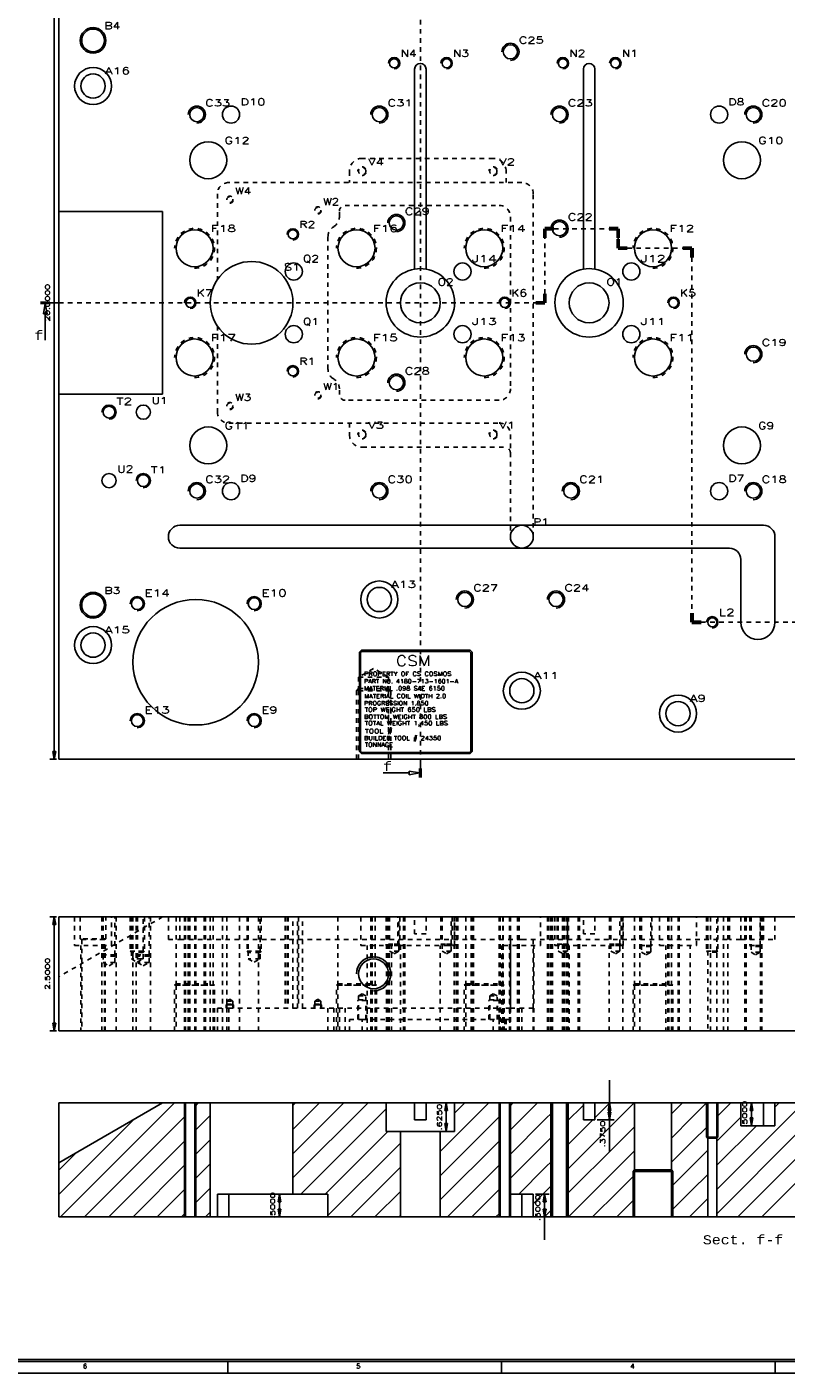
# Model space of a CAD drawing. Header units: inches. Extents: x 3 to 351, y 4 to 271.
# Tile 19 of 256: x 138 to 155, y 5 to 34. Entities that reach past the tile are written whole.
import ezdxf
from ezdxf.enums import TextEntityAlignment as Align

# ---------------------------------------------------------------- set-up
doc = ezdxf.new("R2010")
doc.units = ezdxf.units.IN
doc.header["$LTSCALE"] = 0.5
doc.header["$MEASUREMENT"] = 0
doc.linetypes.add('DIVIDE', pattern=[0.393701, 0.19685, -0.098425, 0, -0.098425])
doc.linetypes.add('HIDDEN', pattern=[0.225, 0.15, -0.075])
for name, color, linetype in [('DSS', 7, 'Continuous'), ('MFB', 7, 'Continuous'), ('PLOTVIEW1', 7, 'Continuous'), ('STR_1', 7, 'Continuous')]:
    doc.layers.add(name, color=color, linetype=linetype)
doc.styles.add('VERO0-Simplex', font='simplex_.ttf')
doc.styles.add('VERO1-RomanS', font='romans__.ttf')
doc.styles.add('VERO2-Courier New', font='cour.ttf')
doc.styles.add('VERO5-RomanD', font='romand__.ttf')

# ---------------------------------------------------------------- blocks, each defined once
blk = doc.blocks.new('ArrowheadClosed')
at = {"color": 0}
for p, q in [((0, 0), (-1, 0.18)), ((-1, 0.18), (-1, -0.18)), ((-1, -0.18), (0, 0))]:
    blk.add_line(p, q, dxfattribs=at)
blk = doc.blocks.new('ArrowheadSection')
at = {"color": 0}
for p, q in [((0, 1), (-1, 1)), ((0, 0.5), (-1, 0.5)), ((0, 0), (-1, 0)), ((0, -0.5), (-1, -0.5)), ((0, -1), (-1, -1))]:
    blk.add_line(p, q, dxfattribs=at)
blk = doc.blocks.new('ArrowheadSectionClosed')
at = {"color": 0}
for p, q in [((0, 0.02), (-1, 0.02)), ((0, 0.01), (-1, 0.01)), ((0, 0), (-1, 0)), ((0, -0.01), (-1, -0.01)), ((0, -0.02), (-1, -0.02)), ((-0.5, -0.02), (-0.7, -0.298)), ((-0.7, -0.298), (-0.3, -0.298)), ((-0.5, -0.02), (-0.3, -0.298)), ((-0.5, -0.298), (-0.5, -1))]:
    blk.add_line(p, q, dxfattribs=at)

msp = doc.modelspace()

# ---------------------------------------------------------------- linework, layer by layer
at = {"layer": 'DSS', "color": 56, "linetype": 'Continuous'}
for p, q in [((145.685, 20.486), (145.64, 20.441)), ((145.64, 20.441), (145.64, 18.268)), ((145.695, 20.461), (145.665, 20.431)), ((145.665, 20.431), (145.665, 18.278)), ((148.066, 20.486), (145.685, 20.486)), ((148.055, 20.461), (145.695, 20.461)), ((148.085, 20.431), (148.055, 20.461)), ((148.11, 20.441), (148.066, 20.486)), ((148.085, 18.278), (148.085, 20.431)), ((148.11, 18.268), (148.11, 20.441)), ((145.64, 18.268), (145.685, 18.223)), ((145.665, 18.278), (145.695, 18.248)), ((145.685, 18.223), (148.066, 18.223)), ((145.695, 18.248), (148.055, 18.248)), ((148.055, 18.248), (148.085, 18.278)), ((148.066, 18.223), (148.11, 18.268))]:
    msp.add_line(p, q, dxfattribs=at)
at = {"layer": 'MFB', "color": 56, "linetype": 'Continuous'}
for p, q in [((138.95, 18.098), (138.95, 38.098)), ((139, 18.098), (138.85, 18.098)), ((139, 14.645), (138.85, 14.645)), ((138.95, 12.145), (138.95, 14.645)), ((139, 12.145), (138.85, 12.145)), ((151.123, 10.568), (151.123, 11.068)), ((147.675, 10.568), (147.443, 10.568)), ((147.543, 9.943), (147.543, 10.568)), ((150.85, 10.568), (151.223, 10.568)), ((151.123, 10.193), (151.123, 10.568)), ((154.05, 10.568), (154.336, 10.568)), ((154.236, 10.068), (154.236, 10.568)), ((150.85, 10.193), (151.223, 10.193)), ((151.123, 9.497), (151.123, 10.193)), ((154.05, 10.068), (154.336, 10.068)), ((147.675, 9.943), (147.443, 9.943)), ((144.9, 8.568), (143.788, 8.568)), ((143.888, 8.068), (143.888, 8.568)), ((149.5, 8.568), (149.8, 8.568)), ((149.7, 8.568), (149.7, 8.584)), ((149.7, 8.068), (149.7, 8.568)), ((144.9, 8.068), (143.788, 8.068)), ((149.5, 8.068), (149.8, 8.068)), ((149.7, 8.068), (149.7, 7.568))]:
    msp.add_line(p, q, dxfattribs=at)
at = {"layer": 'MFB', "color": 254, "linetype": 'Continuous'}
for p, q in [((139.05, 38.098), (139.05, 30.098)), ((146.85, 33.218), (146.85, 28.838)), ((147.1, 28.838), (147.1, 33.218)), ((150.55, 33.218), (150.55, 28.838)), ((150.8, 28.838), (150.8, 33.218)), ((139.05, 30.098), (141.325, 30.098)), ((139.05, 26.098), (139.05, 30.098)), ((141.325, 26.098), (141.325, 30.098)), ((139.05, 26.098), (139.05, 18.098)), ((139.05, 26.098), (141.325, 26.098)), ((154.5, 23.223), (141.7, 23.223)), ((141.7, 22.723), (153.75, 22.723)), ((154.75, 21.098), (154.75, 22.973)), ((154, 22.473), (154, 21.098)), ((169.05, 18.098), (139.05, 18.098)), ((139.05, 14.645), (139.05, 12.145)), ((169.05, 14.645), (139.05, 14.645)), ((169.05, 12.145), (139.05, 12.145)), ((141.325, 10.568), (139.05, 9.255)), ((139.05, 9.255), (139.05, 10.568)), ((139.05, 10.568), (141.325, 10.568)), ((141.585, 10.568), (139.085, 8.068)), ((141.325, 10.568), (141.83, 10.568)), ((141.83, 8.068), (141.83, 10.568)), ((142.031, 10.568), (141.83, 10.568)), ((142.115, 10.568), (142.031, 10.484)), ((142.031, 10.568), (142.031, 8.068)), ((142.031, 10.568), (142.369, 10.568)), ((142.369, 8.068), (142.369, 10.568)), ((142.369, 10.568), (144.182, 10.568)), ((145.828, 10.568), (144.182, 8.922)), ((145.297, 10.568), (144.182, 9.453)), ((144.767, 10.568), (144.182, 9.983)), ((144.237, 10.568), (144.182, 10.513)), ((144.182, 10.568), (144.182, 8.568)), ((144.182, 10.568), (146.225, 10.568)), ((146.225, 10.436), (144.358, 8.568)), ((146.225, 10.568), (146.225, 9.943)), ((146.225, 10.568), (146.85, 10.568)), ((146.85, 10.193), (146.85, 10.568)), ((146.85, 10.568), (147.1, 10.568)), ((147.1, 10.568), (147.1, 10.193)), ((147.1, 10.568), (147.725, 10.568)), ((148.479, 10.568), (147.413, 9.502)), ((147.949, 10.568), (147.725, 10.345)), ((147.725, 9.943), (147.725, 10.568)), ((147.725, 10.568), (148.725, 10.568)), ((148.725, 8.068), (148.725, 10.568)), ((148.926, 10.568), (148.725, 10.568)), ((149.54, 10.568), (148.926, 9.954)), ((149.01, 10.568), (148.926, 10.484)), ((148.926, 10.568), (148.926, 8.068)), ((148.926, 10.568), (149.704, 10.568)), ((149.704, 10.568), (149.869, 10.568)), ((149.869, 10.367), (149.704, 10.202)), ((149.869, 8.068), (149.869, 10.568)), ((150.182, 10.568), (149.869, 10.568)), ((150.182, 10.568), (150.182, 8.068)), ((150.182, 10.568), (150.55, 10.568)), ((150.55, 10.518), (150.182, 10.149)), ((150.55, 10.568), (150.55, 10.193)), ((150.55, 10.568), (150.8, 10.568)), ((151.131, 10.568), (150.8, 10.238)), ((150.8, 10.193), (150.8, 10.568)), ((150.8, 10.568), (151.312, 10.568)), ((151.661, 10.568), (151.312, 10.219)), ((151.312, 10.568), (151.669, 10.568)), ((151.669, 9.068), (151.669, 10.568)), ((152.482, 10.568), (151.669, 10.568)), ((152.722, 10.568), (152.482, 10.328)), ((152.482, 10.568), (152.482, 9.068)), ((152.482, 10.568), (152.929, 10.568)), ((153.252, 10.568), (152.929, 10.245)), ((152.929, 10.568), (153.275, 10.568)), ((153.275, 9.818), (153.275, 10.568)), ((153.476, 10.568), (153.275, 10.568)), ((153.783, 10.568), (153.476, 10.262)), ((153.476, 10.568), (153.476, 9.818)), ((153.476, 10.568), (154, 10.568)), ((155.275, 10.47), (153.476, 8.671)), ((154, 10.568), (154, 10.068)), ((154.5, 10.568), (154, 10.568)), ((154.5, 10.568), (154.75, 10.568)), ((154.843, 10.568), (154.75, 10.475)), ((154.75, 10.568), (154.75, 10.068)), ((154.75, 10.568), (155.275, 10.568)), ((140.685, 10.199), (139.05, 8.564)), ((141.83, 10.283), (139.615, 8.068)), ((142.369, 10.292), (142.031, 9.953)), ((147.1, 10.193), (146.85, 10.193)), ((148.725, 10.283), (147.413, 8.971)), ((149.704, 10.202), (148.926, 9.424)), ((151.312, 10.219), (150.182, 9.089)), ((150.756, 10.193), (150.182, 9.619)), ((150.55, 10.193), (150.8, 10.193)), ((151.669, 10.046), (151.312, 9.688)), ((152.929, 10.245), (152.482, 9.798)), ((153.275, 10.061), (152.929, 9.714)), ((154, 10.256), (153.476, 9.731)), ((154.343, 10.068), (153.476, 9.201)), ((154, 10.068), (154.75, 10.068)), ((141.83, 9.752), (140.146, 8.068)), ((142.369, 9.761), (142.031, 9.423)), ((146.263, 9.943), (144.888, 8.568)), ((146.225, 9.943), (146.538, 9.943)), ((147.413, 9.943), (146.538, 9.943)), ((146.538, 8.068), (146.538, 9.943)), ((147.413, 9.943), (147.413, 8.068)), ((147.413, 9.943), (147.725, 9.943)), ((148.725, 9.753), (147.413, 8.441)), ((149.869, 9.837), (149.704, 9.672)), ((153.275, 8.068), (153.275, 9.818)), ((155.275, 9.939), (153.476, 8.14)), ((153.476, 9.818), (153.476, 8.068)), ((139.43, 9.474), (139.05, 9.094)), ((146.538, 9.687), (144.95, 8.1)), ((149.704, 9.672), (148.926, 8.893)), ((151.312, 9.688), (150.182, 8.558)), ((151.669, 9.515), (151.312, 9.158)), ((152.929, 9.714), (152.482, 9.267)), ((153.275, 9.53), (152.929, 9.184)), ((139.05, 8.068), (139.05, 9.255)), ((141.83, 9.222), (140.676, 8.068)), ((142.369, 9.231), (142.031, 8.893)), ((146.538, 9.157), (145.449, 8.068)), ((148.725, 9.223), (147.57, 8.068)), ((149.869, 9.306), (149.704, 9.142)), ((151.312, 9.158), (150.222, 8.068)), ((152.929, 9.184), (152.482, 8.737)), ((155.275, 9.409), (153.934, 8.068)), ((149.704, 9.142), (149.131, 8.568)), ((151.669, 8.985), (151.312, 8.628)), ((151.669, 8.068), (151.669, 9.068)), ((152.482, 9.068), (152.482, 8.068)), ((153.275, 9), (152.929, 8.654)), ((155.275, 8.879), (154.465, 8.068)), ((141.83, 8.692), (141.206, 8.068)), ((142.369, 8.701), (142.031, 8.362)), ((142.525, 8.068), (142.525, 8.568)), ((144.182, 8.568), (142.525, 8.568)), ((144.182, 8.568), (144.95, 8.568)), ((144.95, 8.568), (144.95, 8.068)), ((146.538, 8.627), (145.979, 8.068)), ((148.725, 8.692), (148.101, 8.068)), ((148.95, 8.568), (149.45, 8.568)), ((148.95, 8.068), (148.95, 8.568)), ((149.704, 8.611), (149.45, 8.357)), ((149.45, 8.568), (149.45, 8.068)), ((149.869, 8.776), (149.704, 8.611)), ((151.312, 8.628), (150.752, 8.068)), ((152.929, 8.654), (152.482, 8.207)), ((148.95, 8.388), (148.926, 8.363)), ((151.669, 8.455), (151.312, 8.097)), ((153.275, 8.47), (152.929, 8.123)), ((141.83, 8.068), (139.05, 8.068)), ((141.83, 8.161), (141.737, 8.068)), ((141.83, 8.068), (142.031, 8.068)), ((142.369, 8.068), (142.031, 8.068)), ((142.369, 8.17), (142.267, 8.068)), ((142.525, 8.068), (142.369, 8.068)), ((142.525, 8.068), (142.775, 8.068)), ((144.95, 8.068), (142.775, 8.068)), ((146.538, 8.068), (144.95, 8.068)), ((146.538, 8.096), (146.51, 8.068)), ((146.538, 8.068), (147.413, 8.068)), ((148.725, 8.068), (147.413, 8.068)), ((148.725, 8.162), (148.631, 8.068)), ((148.725, 8.068), (148.926, 8.068)), ((148.95, 8.068), (148.926, 8.068)), ((149.2, 8.068), (148.95, 8.068)), ((149.2, 8.068), (149.45, 8.068)), ((149.704, 8.068), (149.45, 8.068)), ((149.704, 8.081), (149.692, 8.068)), ((149.869, 8.246), (149.704, 8.081)), ((149.869, 8.068), (149.704, 8.068)), ((149.869, 8.068), (150.182, 8.068)), ((151.312, 8.068), (150.182, 8.068)), ((151.312, 8.097), (151.283, 8.068)), ((151.669, 8.068), (151.312, 8.068)), ((151.669, 8.068), (152.482, 8.068)), ((152.929, 8.068), (152.482, 8.068)), ((152.929, 8.123), (152.874, 8.068)), ((153.275, 8.068), (152.929, 8.068)), ((153.275, 8.068), (153.476, 8.068)), ((155.275, 8.068), (153.476, 8.068))]:
    msp.add_line(p, q, dxfattribs=at)
at = {"layer": 'MFB', "color": 100, "linetype": 'DIVIDE'}
for p, q in [((146.975, 38.098), (146.975, 18.098)), ((149.704, 28.098), (149.704, 29.723)), ((149.704, 29.723), (151.312, 29.723)), ((151.312, 29.723), (151.312, 29.295)), ((151.312, 29.295), (152.929, 29.295)), ((152.929, 29.295), (152.929, 21.098)), ((139.05, 28.098), (149.704, 28.098)), ((152.929, 21.098), (158.633, 21.098))]:
    msp.add_line(p, q, dxfattribs=at)
at = {"layer": 'MFB', "color": 254, "linetype": 'HIDDEN'}
for p, q in [((145.42, 30.983), (145.42, 30.733)), ((148.575, 31.263), (145.7, 31.263)), ((148.855, 30.733), (148.855, 30.983)), ((149.2, 30.733), (142.775, 30.733)), ((142.525, 30.483), (142.525, 28.607)), ((149.45, 22.973), (149.45, 30.483)), ((145.2, 29.983), (145.2, 30.108)), ((145.325, 30.233), (148.7, 30.233)), ((148.95, 29.983), (148.95, 26.213)), ((144.95, 26.646), (144.95, 29.55)), ((142.525, 27.589), (142.525, 25.713)), ((145.2, 26.088), (145.2, 26.213)), ((148.7, 25.963), (145.325, 25.963)), ((142.775, 25.463), (148.7, 25.463)), ((145.42, 25.463), (145.42, 25.213)), ((148.95, 25.213), (148.95, 22.973)), ((145.7, 24.933), (148.825, 24.933)), ((145.95, 20.087), (145.622, 19.898)), ((146.278, 19.898), (145.95, 20.087)), ((145.622, 19.898), (145.622, 19.598)), ((145.622, 19.898), (146.278, 19.898)), ((146.278, 19.598), (146.278, 19.898)), ((145.622, 19.645), (145.575, 19.598)), ((145.575, 18.098), (145.575, 19.598)), ((146.325, 19.598), (145.575, 19.598)), ((145.622, 19.645), (146.278, 19.645)), ((145.622, 19.598), (146.278, 19.598)), ((145.622, 19.598), (145.622, 18.098)), ((146.278, 19.645), (146.325, 19.598)), ((146.278, 18.098), (146.278, 19.598)), ((146.325, 18.098), (146.325, 19.598)), ((141.325, 14.645), (139.05, 13.331)), ((139.394, 14.645), (139.394, 14.02)), ((139.519, 14.645), (139.519, 14.163)), ((139.994, 14.645), (139.994, 12.145)), ((139.994, 14.645), (139.994, 13.81)), ((140.022, 14.645), (140.022, 13.81)), ((140.082, 14.163), (140.082, 14.645)), ((140.207, 14.02), (140.207, 14.645)), ((140.279, 13.81), (140.279, 14.645)), ((140.307, 12.145), (140.307, 14.645)), ((140.307, 14.645), (140.307, 13.81)), ((140.612, 14.645), (140.612, 13.891)), ((140.64, 14.645), (140.64, 13.891)), ((140.675, 14.645), (140.675, 12.145)), ((140.744, 14.645), (140.744, 12.145)), ((140.744, 14.645), (140.744, 13.81)), ((140.772, 14.645), (140.772, 13.81)), ((140.897, 13.891), (140.897, 14.645)), ((140.925, 14.645), (140.925, 13.891)), ((141.029, 13.81), (141.029, 14.645)), ((141.057, 12.145), (141.057, 14.645)), ((141.057, 14.645), (141.057, 13.81)), ((141.45, 14.645), (141.45, 14.145)), ((141.619, 14.645), (141.619, 13.145)), ((141.7, 14.645), (141.7, 14.145)), ((141.805, 14.645), (141.805, 12.145)), ((141.83, 14.645), (141.83, 12.145)), ((141.888, 14.645), (141.888, 12.145)), ((141.919, 14.645), (141.919, 12.145)), ((142.031, 12.145), (142.031, 14.645)), ((142.055, 14.645), (142.055, 12.145)), ((142.232, 12.145), (142.232, 14.645)), ((142.263, 14.645), (142.263, 12.145)), ((142.369, 14.645), (142.369, 12.145)), ((142.432, 13.145), (142.432, 14.645)), ((142.638, 14.645), (142.638, 12.145)), ((142.732, 12.145), (142.732, 14.645)), ((143.013, 12.145), (143.013, 14.645)), ((143.176, 14.645), (143.176, 13.891)), ((143.203, 14.645), (143.203, 13.891)), ((143.425, 12.145), (143.425, 14.645)), ((143.46, 13.891), (143.46, 14.645)), ((143.488, 14.645), (143.488, 13.891)), ((144.013, 14.645), (144.013, 12.645)), ((144.055, 14.645), (144.055, 12.645)), ((144.08, 14.645), (144.08, 12.645)), ((144.182, 12.645), (144.182, 14.645)), ((144.281, 12.645), (144.281, 14.645)), ((144.305, 14.645), (144.305, 12.645)), ((144.388, 12.645), (144.388, 14.645)), ((145.169, 14.645), (145.169, 13.145)), ((145.669, 14.645), (145.669, 14.02)), ((145.888, 14.645), (145.888, 12.145)), ((145.919, 14.645), (145.919, 12.145)), ((145.982, 13.145), (145.982, 14.645)), ((146.225, 14.645), (146.225, 14.02)), ((146.232, 12.145), (146.232, 14.645)), ((146.263, 14.645), (146.263, 12.145)), ((146.263, 14.645), (146.263, 12.145)), ((146.275, 14.645), (146.275, 14.045)), ((146.294, 14.645), (146.294, 12.145)), ((146.3, 14.645), (146.3, 14.045)), ((146.482, 14.02), (146.482, 14.645)), ((146.501, 14.045), (146.501, 14.645)), ((146.525, 14.645), (146.525, 14.045)), ((146.607, 12.145), (146.607, 14.645)), ((146.638, 14.645), (146.638, 12.145)), ((146.85, 14.27), (146.85, 14.645)), ((147.1, 14.645), (147.1, 14.27)), ((147.425, 14.645), (147.425, 14.045)), ((147.45, 14.645), (147.45, 14.045)), ((147.651, 14.045), (147.651, 14.645)), ((147.675, 14.645), (147.675, 14.045)), ((147.713, 14.645), (147.713, 12.145)), ((147.725, 14.02), (147.725, 14.645)), ((147.763, 14.645), (147.763, 12.145)), ((147.794, 14.645), (147.794, 12.145)), ((147.969, 14.645), (147.969, 13.145)), ((148.088, 12.145), (148.088, 14.645)), ((148.107, 12.145), (148.107, 14.645)), ((148.138, 14.645), (148.138, 12.145)), ((148.7, 14.645), (148.7, 12.145)), ((148.725, 14.645), (148.725, 12.145)), ((148.782, 13.145), (148.782, 14.645)), ((148.794, 14.645), (148.794, 14.02)), ((148.926, 12.145), (148.926, 14.645)), ((148.95, 14.645), (148.95, 12.145)), ((149.107, 12.145), (149.107, 14.645)), ((149.138, 14.645), (149.138, 12.145)), ((149.607, 14.02), (149.607, 14.645)), ((149.763, 14.645), (149.763, 12.145)), ((149.794, 14.645), (149.794, 12.145)), ((149.838, 14.645), (149.838, 12.145)), ((149.869, 14.645), (149.869, 12.145)), ((149.925, 14.645), (149.925, 14.02)), ((149.975, 14.645), (149.975, 14.045)), ((150, 14.645), (150, 14.045)), ((150.088, 14.645), (150.088, 12.145)), ((150.107, 12.145), (150.107, 14.645)), ((150.119, 14.645), (150.119, 12.145)), ((150.138, 14.645), (150.138, 12.145)), ((150.182, 12.145), (150.182, 14.645)), ((150.201, 14.045), (150.201, 14.645)), ((150.213, 14.645), (150.213, 12.145)), ((150.225, 14.645), (150.225, 14.045)), ((150.432, 12.145), (150.432, 14.645)), ((150.463, 14.645), (150.463, 12.145)), ((150.55, 14.27), (150.55, 14.645)), ((150.8, 14.645), (150.8, 14.27)), ((151.125, 14.645), (151.125, 14.045)), ((151.15, 14.645), (151.15, 14.045)), ((151.351, 14.045), (151.351, 14.645)), ((151.375, 14.645), (151.375, 14.045)), ((151.413, 14.645), (151.413, 12.145)), ((151.425, 14.02), (151.425, 14.645)), ((151.669, 14.645), (151.669, 13.145)), ((151.788, 12.145), (151.788, 14.645)), ((151.8, 14.645), (151.8, 14.02)), ((151.825, 14.645), (151.825, 14.02)), ((152.026, 14.02), (152.026, 14.645)), ((152.05, 14.645), (152.05, 14.02)), ((152.219, 14.645), (152.219, 14.02)), ((152.4, 14.645), (152.4, 12.145)), ((152.425, 14.645), (152.425, 12.145)), ((152.482, 13.145), (152.482, 14.645)), ((152.626, 12.145), (152.626, 14.645)), ((152.65, 14.645), (152.65, 12.145)), ((153.032, 14.02), (153.032, 14.645)), ((153.25, 14.645), (153.25, 13.895)), ((153.275, 14.645), (153.275, 13.895)), ((153.338, 14.645), (153.338, 12.145)), ((153.476, 13.895), (153.476, 14.645)), ((153.5, 14.645), (153.5, 13.895)), ((153.619, 14.645), (153.619, 12.145)), ((153.713, 12.145), (153.713, 14.645)), ((153.75, 14.645), (153.75, 14.145)), ((154, 14.645), (154, 14.145)), ((154.088, 14.645), (154.088, 12.145)), ((154.119, 14.645), (154.119, 12.145)), ((154.2, 14.645), (154.2, 14.02)), ((154.225, 14.645), (154.225, 14.02)), ((154.426, 14.02), (154.426, 14.645)), ((154.432, 12.145), (154.432, 14.645)), ((154.45, 14.645), (154.45, 14.02)), ((154.463, 14.645), (154.463, 12.145)), ((154.5, 14.645), (154.5, 14.145)), ((154.75, 14.645), (154.75, 14.145)), ((140.082, 14.163), (139.519, 14.163)), ((139.519, 14.163), (139.55, 14.145)), ((140.05, 14.145), (140.082, 14.163)), ((147.1, 14.27), (146.85, 14.27)), ((150.8, 14.27), (150.55, 14.27)), ((139.394, 14.02), (140.207, 14.02)), ((139.535, 14.02), (139.535, 12.145)), ((140.05, 14.145), (139.55, 14.145)), ((139.55, 14.145), (139.55, 12.145)), ((140.05, 12.145), (140.05, 14.145)), ((140.066, 12.145), (140.066, 14.02)), ((140.612, 13.891), (140.925, 13.891)), ((140.64, 13.863), (140.612, 13.891)), ((140.897, 13.891), (140.64, 13.891)), ((140.64, 13.891), (140.64, 13.726)), ((140.897, 13.726), (140.897, 13.891)), ((140.897, 13.863), (140.925, 13.891)), ((141.45, 14.145), (141.7, 14.145)), ((141.7, 14.145), (149.2, 14.145)), ((143.176, 13.891), (143.488, 13.891)), ((143.203, 13.863), (143.176, 13.891)), ((143.46, 13.891), (143.203, 13.891)), ((143.203, 13.891), (143.203, 13.726)), ((143.46, 13.726), (143.46, 13.891)), ((143.46, 13.863), (143.488, 13.891)), ((145.669, 14.02), (146.482, 14.02)), ((145.81, 14.02), (145.81, 12.145)), ((146.275, 14.045), (146.525, 14.045)), ((146.3, 14.02), (146.275, 14.045)), ((146.501, 14.045), (146.3, 14.045)), ((146.3, 14.045), (146.3, 13.895)), ((146.501, 14.02), (146.3, 14.02)), ((146.501, 13.895), (146.3, 13.895)), ((146.3, 13.895), (146.4, 13.837)), ((146.341, 12.145), (146.341, 14.02)), ((146.4, 13.837), (146.501, 13.895)), ((146.482, 14.02), (147.725, 14.02)), ((146.501, 13.895), (146.501, 14.045)), ((146.501, 14.02), (146.525, 14.045)), ((146.538, 14.02), (146.538, 12.145)), ((147.413, 12.145), (147.413, 14.02)), ((147.425, 14.045), (147.675, 14.045)), ((147.45, 14.02), (147.425, 14.045)), ((147.651, 14.045), (147.45, 14.045)), ((147.45, 14.045), (147.45, 13.895)), ((147.651, 14.02), (147.45, 14.02)), ((147.651, 13.895), (147.45, 13.895)), ((147.45, 13.895), (147.55, 13.837)), ((147.55, 13.837), (147.651, 13.895)), ((147.651, 13.895), (147.651, 14.045)), ((147.651, 14.02), (147.675, 14.045)), ((148.763, 14.02), (148.763, 12.145)), ((148.794, 14.02), (149.607, 14.02)), ((148.794, 14.02), (148.794, 12.145)), ((148.935, 14.02), (148.935, 12.145)), ((148.95, 14.145), (148.95, 12.645)), ((149.2, 14.145), (153.75, 14.145)), ((149.45, 12.645), (149.45, 14.145)), ((149.466, 12.145), (149.466, 14.02)), ((149.925, 14.02), (151.425, 14.02)), ((149.975, 14.045), (150.225, 14.045)), ((150, 14.02), (149.975, 14.045)), ((150.201, 14.045), (150, 14.045)), ((150, 14.045), (150, 13.895)), ((150.201, 14.02), (150, 14.02)), ((150.201, 13.895), (150, 13.895)), ((150, 13.895), (150.1, 13.837)), ((150.1, 13.837), (150.201, 13.895)), ((150.201, 13.895), (150.201, 14.045)), ((150.201, 14.02), (150.225, 14.045)), ((150.238, 14.02), (150.238, 12.145)), ((151.113, 12.145), (151.113, 14.02)), ((151.125, 14.045), (151.375, 14.045)), ((151.15, 14.02), (151.125, 14.045)), ((151.351, 14.045), (151.15, 14.045)), ((151.15, 14.045), (151.15, 13.895)), ((151.351, 14.02), (151.15, 14.02)), ((151.351, 13.895), (151.15, 13.895)), ((151.15, 13.895), (151.25, 13.837)), ((151.25, 13.837), (151.351, 13.895)), ((151.351, 13.895), (151.351, 14.045)), ((151.351, 14.02), (151.375, 14.045)), ((151.8, 14.02), (152.05, 14.02)), ((151.825, 13.995), (151.8, 14.02)), ((152.026, 14.02), (151.825, 14.02)), ((151.825, 14.02), (151.825, 13.87)), ((152.026, 13.995), (151.825, 13.995)), ((152.026, 13.87), (151.825, 13.87)), ((151.825, 13.87), (151.925, 13.812)), ((151.925, 13.812), (152.026, 13.87)), ((152.026, 13.87), (152.026, 14.02)), ((152.026, 13.995), (152.05, 14.02)), ((152.219, 14.02), (153.032, 14.02)), ((152.36, 14.02), (152.36, 12.145)), ((152.891, 12.145), (152.891, 14.02)), ((153.25, 13.895), (153.5, 13.895)), ((153.275, 13.87), (153.25, 13.895)), ((153.476, 13.895), (153.275, 13.895)), ((153.275, 13.895), (153.275, 12.145)), ((153.476, 13.87), (153.275, 13.87)), ((153.476, 12.145), (153.476, 13.895)), ((153.476, 13.87), (153.5, 13.895)), ((154, 14.145), (153.75, 14.145)), ((154, 14.145), (154.75, 14.145)), ((154.2, 14.02), (154.45, 14.02)), ((154.225, 13.995), (154.2, 14.02)), ((154.426, 14.02), (154.225, 14.02)), ((154.225, 14.02), (154.225, 13.87)), ((154.426, 13.995), (154.225, 13.995)), ((154.426, 13.87), (154.225, 13.87)), ((154.225, 13.87), (154.325, 13.812)), ((154.325, 13.812), (154.426, 13.87)), ((154.426, 13.87), (154.426, 14.02)), ((154.426, 13.995), (154.45, 14.02)), ((139.994, 13.81), (140.307, 13.81)), ((140.022, 13.782), (139.994, 13.81)), ((140.279, 13.81), (140.022, 13.81)), ((140.022, 13.81), (140.022, 13.645)), ((140.279, 13.782), (140.022, 13.782)), ((140.279, 13.645), (140.022, 13.645)), ((140.022, 13.645), (140.15, 13.57)), ((140.15, 13.57), (140.279, 13.645)), ((140.279, 13.645), (140.279, 13.81)), ((140.279, 13.782), (140.307, 13.81)), ((140.897, 13.863), (140.64, 13.863)), ((140.897, 13.726), (140.64, 13.726)), ((140.64, 13.726), (140.769, 13.651)), ((140.744, 13.81), (141.057, 13.81)), ((140.772, 13.782), (140.744, 13.81)), ((140.769, 13.651), (140.897, 13.726)), ((141.029, 13.81), (140.772, 13.81)), ((140.772, 13.81), (140.772, 13.645)), ((141.029, 13.782), (140.772, 13.782)), ((141.029, 13.645), (140.772, 13.645)), ((140.772, 13.645), (140.9, 13.57)), ((140.9, 13.57), (141.029, 13.645)), ((141.029, 13.645), (141.029, 13.81)), ((141.029, 13.782), (141.057, 13.81)), ((143.46, 13.863), (143.203, 13.863)), ((143.46, 13.726), (143.203, 13.726)), ((143.203, 13.726), (143.332, 13.651)), ((143.332, 13.651), (143.46, 13.726)), ((141.619, 13.176), (141.588, 13.145)), ((141.588, 12.145), (141.588, 13.145)), ((142.463, 13.145), (141.588, 13.145)), ((141.619, 13.176), (142.432, 13.176)), ((141.619, 13.145), (142.432, 13.145)), ((141.619, 13.145), (141.619, 12.145)), ((142.432, 13.176), (142.463, 13.145)), ((142.432, 12.145), (142.432, 13.145)), ((142.463, 12.145), (142.463, 13.145)), ((145.169, 13.176), (145.138, 13.145)), ((145.138, 12.145), (145.138, 13.145)), ((146.013, 13.145), (145.138, 13.145)), ((145.169, 13.176), (145.982, 13.176)), ((145.169, 13.145), (145.982, 13.145)), ((145.169, 13.145), (145.169, 12.145)), ((145.982, 13.176), (146.013, 13.145)), ((145.982, 12.145), (145.982, 13.145)), ((146.013, 12.145), (146.013, 13.145)), ((147.969, 13.176), (147.938, 13.145)), ((147.938, 12.145), (147.938, 13.145)), ((148.813, 13.145), (147.938, 13.145)), ((147.969, 13.176), (148.782, 13.176)), ((147.969, 13.145), (148.782, 13.145)), ((147.969, 13.145), (147.969, 12.145)), ((148.782, 13.176), (148.813, 13.145)), ((148.782, 12.145), (148.782, 13.145)), ((148.813, 12.145), (148.813, 13.145)), ((151.669, 13.176), (151.638, 13.145)), ((151.638, 12.145), (151.638, 13.145)), ((152.513, 13.145), (151.638, 13.145)), ((151.669, 13.176), (152.482, 13.176)), ((151.669, 13.145), (152.482, 13.145)), ((151.669, 13.145), (151.669, 12.145)), ((152.482, 13.176), (152.513, 13.145)), ((152.482, 12.145), (152.482, 13.145)), ((152.513, 12.145), (152.513, 13.145)), ((142.733, 12.73), (142.72, 12.716)), ((142.72, 12.645), (142.72, 12.716)), ((142.877, 12.716), (142.72, 12.716)), ((142.798, 12.837), (142.733, 12.799)), ((142.733, 12.799), (142.863, 12.799)), ((142.733, 12.799), (142.733, 12.716)), ((142.733, 12.73), (142.863, 12.73)), ((142.733, 12.716), (142.863, 12.716)), ((142.733, 12.716), (142.733, 12.645)), ((142.863, 12.799), (142.798, 12.837)), ((142.863, 12.716), (142.863, 12.799)), ((142.863, 12.73), (142.877, 12.716)), ((142.863, 12.645), (142.863, 12.716)), ((142.877, 12.645), (142.877, 12.716)), ((144.662, 12.73), (144.649, 12.716)), ((144.649, 12.645), (144.649, 12.716)), ((144.806, 12.716), (144.649, 12.716)), ((144.727, 12.837), (144.662, 12.799)), ((144.662, 12.799), (144.792, 12.799)), ((144.662, 12.799), (144.662, 12.716)), ((144.662, 12.73), (144.792, 12.73)), ((144.662, 12.716), (144.792, 12.716)), ((144.662, 12.716), (144.662, 12.645)), ((144.792, 12.799), (144.727, 12.837)), ((144.792, 12.716), (144.792, 12.799)), ((144.792, 12.73), (144.806, 12.716)), ((144.792, 12.645), (144.792, 12.716)), ((144.806, 12.645), (144.806, 12.716)), ((145.62, 12.825), (145.605, 12.81)), ((145.605, 12.395), (145.605, 12.81)), ((145.795, 12.81), (145.605, 12.81)), ((145.7, 12.958), (145.62, 12.911)), ((145.62, 12.911), (145.781, 12.911)), ((145.62, 12.911), (145.62, 12.395)), ((145.62, 12.825), (145.781, 12.825)), ((145.781, 12.911), (145.7, 12.958)), ((145.781, 12.395), (145.781, 12.911)), ((145.781, 12.825), (145.795, 12.81)), ((145.795, 12.395), (145.795, 12.81)), ((148.495, 12.825), (148.48, 12.81)), ((148.48, 12.395), (148.48, 12.81)), ((148.67, 12.81), (148.48, 12.81)), ((148.575, 12.958), (148.495, 12.911)), ((148.495, 12.911), (148.656, 12.911)), ((148.495, 12.911), (148.495, 12.395)), ((148.495, 12.825), (148.656, 12.825)), ((148.656, 12.911), (148.575, 12.958)), ((148.656, 12.395), (148.656, 12.911)), ((148.656, 12.825), (148.67, 12.81)), ((148.67, 12.395), (148.67, 12.81)), ((142.525, 12.145), (142.525, 12.645)), ((142.525, 12.645), (142.775, 12.645)), ((142.775, 12.145), (142.775, 12.645)), ((142.775, 12.645), (148.7, 12.645)), ((144.95, 12.645), (144.95, 12.145)), ((145.075, 12.645), (145.075, 12.145)), ((145.2, 12.645), (145.2, 12.145)), ((145.325, 12.645), (145.325, 12.145)), ((145.42, 12.145), (145.42, 12.395)), ((145.42, 12.395), (145.7, 12.395)), ((145.7, 12.145), (145.7, 12.395)), ((145.7, 12.395), (148.825, 12.395)), ((148.575, 12.145), (148.575, 12.395)), ((148.7, 12.395), (148.7, 12.645)), ((148.95, 12.645), (148.7, 12.645)), ((148.7, 12.395), (148.7, 12.145)), ((148.825, 12.395), (148.825, 12.145)), ((148.825, 12.395), (148.95, 12.395)), ((148.855, 12.395), (148.855, 12.145)), ((148.95, 12.645), (149.45, 12.645)), ((148.95, 12.145), (148.95, 12.645)), ((149.2, 12.145), (149.2, 12.645)), ((149.45, 12.145), (149.45, 12.645))]:
    msp.add_line(p, q, dxfattribs=at)
at = {"layer": 'MFB', "color": 2, "linetype": 'Continuous'}
for p, q in [((141.805, 10.568), (141.805, 8.068)), ((142.055, 10.568), (142.055, 8.068)), ((148.7, 10.568), (148.7, 8.068)), ((148.95, 10.568), (148.95, 8.068)), ((149.838, 10.568), (149.838, 8.068)), ((150.213, 10.568), (150.213, 8.068)), ((153.25, 10.568), (153.25, 9.818)), ((153.5, 10.568), (153.5, 9.818)), ((153.25, 9.818), (153.5, 9.818)), ((153.275, 9.794), (153.25, 9.818)), ((153.476, 9.794), (153.275, 9.794)), ((153.476, 9.794), (153.5, 9.818)), ((151.669, 9.1), (151.638, 9.068)), ((151.638, 8.068), (151.638, 9.068)), ((152.513, 9.068), (151.638, 9.068)), ((151.669, 9.1), (152.482, 9.1)), ((152.482, 9.1), (152.513, 9.068)), ((152.513, 8.068), (152.513, 9.068))]:
    msp.add_line(p, q, dxfattribs=at)
at = {"layer": 'MFB', "color": 96, "linetype": 'Continuous'}
for p, q in [((154.5, 10.568), (154.5, 10.068)), ((153.476, 9.818), (153.275, 9.818)), ((151.669, 9.068), (152.482, 9.068)), ((142.775, 8.068), (142.775, 8.568)), ((149.2, 8.068), (149.2, 8.568))]:
    msp.add_line(p, q, dxfattribs=at)
at = {"layer": 'MFB', "color": 254, "linetype": 'Continuous', "extrusion": (0, 0, -1)}
for centre, radius in [((-139.8, 33.848), 0.281), ((-139.8, 33.848), 0.25), ((-148.95, 33.598), 0.156), ((-146.4, 33.348), 0.1), ((-147.55, 33.348), 0.1), ((-150.1, 33.348), 0.1), ((-151.25, 33.348), 0.1), ((-139.8, 32.848), 0.406), ((-139.8, 32.848), 0.266), ((-142.075, 32.223), 0.156), ((-142.825, 32.223), 0.188), ((-146.075, 32.223), 0.156), ((-150.025, 32.223), 0.156), ((-153.525, 32.223), 0.188), ((-154.275, 32.223), 0.156), ((-142.325, 31.223), 0.406), ((-154.025, 31.223), 0.406), ((-146.45, 29.848), 0.156), ((-150.025, 29.723), 0.156), ((-142.025, 29.295), 0.406), ((-144.18, 29.598), 0.1), ((-145.575, 29.295), 0.406), ((-148.375, 29.295), 0.406), ((-152.075, 29.295), 0.406), ((-144.2, 28.785), 0.188), ((-147.9, 28.785), 0.188), ((-151.6, 28.785), 0.188), ((-146.975, 28.098), 0.437), ((-150.675, 28.098), 0.437), ((-141.93, 28.098), 0.1), ((-148.825, 28.098), 0.1), ((-152.525, 28.098), 0.1), ((-144.2, 27.41), 0.188), ((-147.9, 27.41), 0.188), ((-151.6, 27.41), 0.188), ((-142.025, 26.9), 0.406), ((-145.575, 26.9), 0.406), ((-148.375, 26.9), 0.406), ((-152.075, 26.9), 0.406), ((-154.275, 26.973), 0.156), ((-144.18, 26.598), 0.1), ((-146.45, 26.348), 0.156), ((-140.15, 25.703), 0.129), ((-140.9, 25.703), 0.156), ((-142.325, 24.973), 0.406), ((-154.025, 24.973), 0.406), ((-140.15, 24.203), 0.156), ((-140.9, 24.203), 0.129), ((-142.075, 23.973), 0.156), ((-142.825, 23.973), 0.188), ((-146.075, 23.973), 0.156), ((-150.275, 23.973), 0.156), ((-153.525, 23.973), 0.188), ((-154.275, 23.973), 0.156), ((-146.075, 21.598), 0.406), ((-146.075, 21.598), 0.266), ((-139.8, 21.473), 0.281), ((-139.8, 21.473), 0.25), ((-140.769, 21.505), 0.129), ((-142.05, 20.223), 1.375), ((-143.332, 21.505), 0.129), ((-147.95, 21.598), 0.156), ((-149.95, 21.598), 0.156), ((-139.8, 20.598), 0.406), ((-153.375, 21.098), 0.1), ((-139.8, 20.598), 0.266), ((-149.2, 19.598), 0.406), ((-149.2, 19.598), 0.266), ((-152.625, 19.098), 0.406), ((-152.625, 19.098), 0.266), ((-140.769, 18.941), 0.129), ((-143.332, 18.941), 0.129), ((-145.95, 13.395), 0.328)]:
    msp.add_circle(centre, radius, dxfattribs=at)
at = {"layer": 'MFB', "color": 254, "linetype": 'HIDDEN'}
for centre, radius in [((145.7, 30.983), 0.0805), ((148.575, 30.983), 0.0805), ((142.798, 30.359), 0.065), ((144.727, 30.123), 0.065), ((144.727, 26.073), 0.065), ((142.798, 25.837), 0.065), ((145.7, 25.213), 0.0805), ((148.575, 25.213), 0.0805)]:
    msp.add_circle(centre, radius, dxfattribs=at)
at = {"layer": 'MFB', "color": 254, "linetype": 'Continuous'}
msp.add_circle((143.275, 28.098), 0.906, dxfattribs=at)
at = {"layer": 'MFB', "color": 2, "linetype": 'Continuous'}
for centre, radius in [((148.95, 33.598), 0.188), ((146.4, 33.348), 0.125), ((147.55, 33.348), 0.125), ((150.1, 33.348), 0.125), ((151.25, 33.348), 0.125), ((142.075, 32.223), 0.188), ((146.075, 32.223), 0.188), ((150.025, 32.223), 0.188), ((154.275, 32.223), 0.188), ((146.45, 29.848), 0.188), ((150.025, 29.723), 0.188), ((144.18, 29.598), 0.125), ((141.93, 28.098), 0.125), ((148.825, 28.098), 0.125), ((152.525, 28.098), 0.125), ((154.275, 26.973), 0.188), ((144.18, 26.598), 0.125), ((146.45, 26.348), 0.188), ((140.15, 25.703), 0.156), ((140.9, 24.203), 0.156), ((142.075, 23.973), 0.188), ((146.075, 23.973), 0.188), ((150.275, 23.973), 0.188), ((154.275, 23.973), 0.188), ((140.769, 21.505), 0.156), ((143.332, 21.505), 0.156), ((147.95, 21.598), 0.188), ((149.95, 21.598), 0.188), ((153.375, 21.098), 0.125), ((140.769, 18.941), 0.156), ((143.332, 18.941), 0.156), ((145.95, 13.395), 0.375)]:
    msp.add_arc(centre, radius, 270, 180, dxfattribs=at)
at = {"layer": 'MFB', "color": 254, "linetype": 'Continuous'}
for centre, radius, start, end in [((146.975, 33.218), 0.125, 0, 180), ((150.675, 33.218), 0.125, 0, 180), ((146.975, 28.098), 0.75, 99.5941, 80.4059), ((146.975, 28.098), 0.75, 80.4059, 99.5941), ((150.675, 28.098), 0.75, 99.5941, 80.4059), ((150.675, 28.098), 0.75, 80.4059, 99.5941), ((141.7, 22.973), 0.25, 90, 270), ((154.5, 22.973), 0.25, 0, 90), ((154.375, 21.098), 0.375, 180, 0)]:
    msp.add_arc(centre, radius, start, end, dxfattribs=at)
at = {"layer": 'MFB', "color": 254, "linetype": 'HIDDEN'}
for centre, radius, start, end in [((145.7, 30.983), 0.28, 90, 180), ((145.7, 30.983), 0.095, 270, 180), ((148.575, 30.983), 0.095, 270, 180), ((148.575, 30.983), 0.28, 0, 90), ((142.775, 30.483), 0.25, 90, 180), ((149.2, 30.483), 0.25, 0, 90), ((142.798, 30.359), 0.0787, 270, 180), ((144.727, 30.123), 0.0787, 270, 180), ((144.95, 29.983), 0.25, 300, 0), ((142.025, 29.295), 0.437, 270, 180), ((145.575, 29.295), 0.437, 270, 180), ((148.375, 29.295), 0.437, 270, 180), ((152.075, 29.295), 0.437, 270, 180), ((142.025, 26.9), 0.437, 270, 180), ((145.575, 26.9), 0.437, 270, 180), ((148.375, 26.9), 0.437, 270, 180), ((152.075, 26.9), 0.437, 270, 180), ((144.95, 26.213), 0.25, 0, 60), ((144.727, 26.073), 0.0787, 270, 180), ((142.775, 25.713), 0.25, 180, 270), ((142.798, 25.837), 0.0787, 270, 180), ((145.7, 25.213), 0.28, 180, 270), ((145.7, 25.213), 0.095, 270, 180), ((148.575, 25.213), 0.095, 270, 180), ((148.825, 24.808), 0.125, 0, 90), ((145.95, 13.395), 0.375, 270, 180)]:
    msp.add_arc(centre, radius, start, end, dxfattribs=at)
at = {"layer": 'MFB', "color": 254, "linetype": 'HIDDEN', "extrusion": (0, 0, -1)}
for centre, radius, start, end in [((-145.325, 30.108), 0.125, 0, 90), ((-148.7, 29.983), 0.25, 90, 180), ((-145.2, 29.55), 0.25, 0, 60), ((-145.2, 26.646), 0.25, 300, 0), ((-145.325, 26.088), 0.125, 270, 0), ((-148.7, 26.213), 0.25, 180, 270), ((-148.7, 25.213), 0.25, 90, 180)]:
    msp.add_arc(centre, radius, start, end, dxfattribs=at)
at = {"layer": 'MFB', "color": 254, "linetype": 'Continuous', "extrusion": (0, 0, -1)}
for centre, start, end in [((-149.2, 22.973), 270, 90), ((-149.2, 22.973), 90, 270), ((-153.75, 22.473), 90, 180)]:
    msp.add_arc(centre, 0.25, start, end, dxfattribs=at)
at = {"layer": 'PLOTVIEW1', "color": 97, "linetype": 'Continuous'}
for p, q in [((125.752, 4.948), (171.752, 4.948)), ((125.752, 4.898), (171.752, 4.898)), ((142.752, 4.898), (142.752, 4.648)), ((148.752, 4.898), (148.752, 4.648)), ((154.752, 4.898), (154.752, 4.648)), ((125.752, 4.648), (171.752, 4.648))]:
    msp.add_line(p, q, dxfattribs=at)
at = {"layer": 'STR_1', "color": 100, "linetype": 'Continuous'}
for p, q in [((138.65, 28.098), (139.05, 28.098)), ((146.975, 18.098), (146.975, 17.698))]:
    msp.add_line(p, q, dxfattribs=at)

# ---------------------------------------------------------------- block references
at = {"layer": 'MFB', "color": 100, "linetype": 'DIVIDE', "xscale": 0.2, "yscale": 0.024}
for p, rotation in [((149.704, 29.723), 90), ((151.312, 29.295), 270), ((152.929, 21.098), 270)]:
    msp.add_blockref('ArrowheadSection', p, dxfattribs=dict(at, rotation=rotation))
at = {"layer": 'MFB', "color": 100, "linetype": 'DIVIDE', "extrusion": (0, 0, -1), "xscale": 0.2, "yscale": 0.024}
for p in [(-149.704, 29.723), (-151.312, 29.295), (-152.929, 21.098)]:
    msp.add_blockref('ArrowheadSection', p, dxfattribs=at)
at = {"layer": 'MFB', "color": 100, "linetype": 'DIVIDE', "xscale": 0.2, "yscale": 0.024}
for p in [(151.312, 29.723), (152.929, 29.295), (149.704, 28.098)]:
    msp.add_blockref('ArrowheadSection', p, dxfattribs=at)
at = {"layer": 'MFB', "color": 100, "linetype": 'DIVIDE', "extrusion": (0, 0, -1), "xscale": 0.2, "yscale": 0.024}
for p, rotation in [((-151.312, 29.723), 90), ((-152.929, 29.295), 90), ((-149.704, 28.098), 270)]:
    msp.add_blockref('ArrowheadSection', p, dxfattribs=dict(at, rotation=rotation))
at = {"layer": 'MFB', "color": 56, "linetype": 'Continuous', "extrusion": (0, 0, -1), "xscale": 0.170138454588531, "yscale": 0.170138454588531, "zscale": 0.170138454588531, "rotation": 270}
for p in [(-138.95, 18.098), (-138.95, 12.145), (-151.123, 10.193), (-147.543, 9.943), (-154.236, 10.068), (-143.888, 8.068), (-149.7, 8.068)]:
    msp.add_blockref('ArrowheadClosed', p, dxfattribs=at)
at = {"layer": 'MFB', "color": 56, "linetype": 'Continuous', "xscale": 0.170138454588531, "yscale": 0.170138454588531, "zscale": 0.170138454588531, "rotation": 90}
for p in [(138.95, 14.645), (147.543, 10.568), (151.123, 10.568), (154.236, 10.568), (143.888, 8.568), (149.7, 8.568)]:
    msp.add_blockref('ArrowheadClosed', p, dxfattribs=at)
at = {"layer": 'STR_1', "color": 100, "linetype": 'Continuous', "extrusion": (0, 0, -1), "xscale": 0.2, "yscale": 0.8160000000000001}
msp.add_blockref('ArrowheadSectionClosed', (-138.65, 28.098), dxfattribs=at)
at = {"layer": 'STR_1', "color": 100, "linetype": 'Continuous', "xscale": 0.2, "yscale": 0.8160000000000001, "rotation": 270}
msp.add_blockref('ArrowheadSectionClosed', (146.975, 17.698), dxfattribs=at)

# ---------------------------------------------------------------- texts
at = {"layer": 'DSS', "color": 190, "linetype": 'Continuous', "style": 'VERO1-RomanS', "width": 0.999798}
msp.add_text('CSM', height=0.2291, dxfattribs=at).set_placement((146.44, 20.141), (147.199, 20.141), align=Align.FIT)
at = {"layer": 'DSS', "color": 56, "linetype": 'Continuous', "style": 'VERO1-RomanS'}
for s, height, width, p, p2 in [('PROPERTY OF CS COSMOS', 0.09066, 0.999146, (145.74, 19.924), (147.658, 19.924)), ('PART NO. 4180-713-1601-A', 0.08774, 0.999352, (145.743, 19.763), (147.804, 19.763)), ('MATERIAL .098 SAE 6150', 0.08977, 0.999505, (145.739, 19.606), (147.514, 19.606)), ('MATERIAL COIL WIDTH 2.0', 0.08957, 0.999337, (145.744, 19.437), (147.542, 19.437)), ('PROGRESSION 1.850', 0.08931, 0.99923, (145.744, 19.281), (147.155, 19.281)), ('TOP WEIGHT 650 LBS', 0.09148, 0.999206, (145.754, 19.139), (147.313, 19.139)), ('BOTTOM WEIGHT 800 LBS', 0.08993, 0.999347, (145.743, 18.983), (147.561, 18.983)), ('TOTAL WEIGHT 1,450 LBS', 0.09171, 0.99936, (145.756, 18.843), (147.582, 18.843)), ('BUILDER TOOL # 24350', 0.0896, 0.999219, (145.743, 18.517), (147.434, 18.517)), ('TOOL #', 0.0904, 1.17622, (145.758, 18.667), (146.363, 18.667)), ('TONNAGE', 0.0907, 0.999358, (145.761, 18.373), (146.372, 18.373))]:
    msp.add_text(s, height=height, dxfattribs=dict(at, width=width)).set_placement(p, p2, align=Align.FIT)
at = {"layer": 'MFB', "color": 7, "linetype": 'Continuous'}
for s, height, style, width, p, p2 in [('B4', 0.15, 'VERO0-Simplex', 1.10599, (140.048, 34.095), (140.398, 34.095)), ('C25', 0.15, 'VERO0-Simplex', 1.203508, (149.132, 33.779), (149.682, 33.779)), ('N4', 0.15, 'VERO0-Simplex', 1.185358, (146.542, 33.49), (146.892, 33.49)), ('N3', 0.15, 'VERO0-Simplex', 1.185358, (147.692, 33.49), (148.042, 33.49)), ('N2', 0.15, 'VERO0-Simplex', 1.185358, (150.242, 33.49), (150.592, 33.49)), ('N1', 0.15, 'VERO0-Simplex', 1.310455, (151.392, 33.49), (151.742, 33.49)), ('A16', 0.15, 'VERO0-Simplex', 1.349291, (140.059, 33.107), (140.609, 33.107)), ('C33', 0.15, 'VERO0-Simplex', 1.203508, (142.257, 32.404), (142.807, 32.404)), ('D10', 0.15, 'VERO0-Simplex', 1.373196, (143.029, 32.426), (143.579, 32.426)), ('C31', 0.15, 'VERO0-Simplex', 1.282617, (146.257, 32.404), (146.807, 32.404)), ('C23', 0.15, 'VERO0-Simplex', 1.203508, (150.207, 32.404), (150.757, 32.404)), ('D8', 0.15, 'VERO0-Simplex', 1.214546, (153.729, 32.426), (154.079, 32.426)), ('C20', 0.15, 'VERO0-Simplex', 1.203508, (154.457, 32.404), (155.007, 32.404)), ('G12', 0.15, 'VERO0-Simplex', 1.373196, (142.683, 31.581), (143.233, 31.581)), ('G10', 0.15, 'VERO0-Simplex', 1.373196, (154.383, 31.581), (154.933, 31.581)), ('V4', 0.15, 'VERO0-Simplex', 1.245208, (145.828, 31.111), (146.178, 31.111)), ('V2', 0.15, 'VERO0-Simplex', 1.245208, (148.703, 31.111), (149.053, 31.111)), ('W4', 0.15, 'VERO0-Simplex', 1.131358, (142.915, 30.476), (143.265, 30.476)), ('W2', 0.15, 'VERO0-Simplex', 1.131358, (144.844, 30.239), (145.194, 30.239)), ('C29', 0.15, 'VERO0-Simplex', 1.203508, (146.632, 30.029), (147.182, 30.029)), ('F18', 0.15, 'VERO0-Simplex', 1.4499, (142.383, 29.653), (142.933, 29.653)), ('R2', 0.15, 'VERO0-Simplex', 1.214546, (144.322, 29.74), (144.672, 29.74)), ('F16', 0.15, 'VERO0-Simplex', 1.4499, (145.933, 29.653), (146.483, 29.653)), ('F14', 0.15, 'VERO0-Simplex', 1.4499, (148.733, 29.653), (149.283, 29.653)), ('C22', 0.15, 'VERO0-Simplex', 1.203508, (150.207, 29.904), (150.757, 29.904)), ('F12', 0.15, 'VERO0-Simplex', 1.4499, (152.433, 29.653), (152.983, 29.653)), ('S1', 0.15, 'VERO0-Simplex', 1.383996, (143.987, 28.81), (144.337, 28.81)), ('Q2', 0.15, 'VERO0-Simplex', 1.185358, (144.404, 28.989), (144.754, 28.989)), ('J14', 0.15, 'VERO0-Simplex', 1.505846, (148.104, 28.989), (148.654, 28.989)), ('J12', 0.15, 'VERO0-Simplex', 1.505846, (151.804, 28.989), (152.354, 28.989)), ('O2', 0.15, 'VERO0-Simplex', 1.185358, (147.355, 28.478), (147.705, 28.478)), ('O1', 0.15, 'VERO0-Simplex', 1.310455, (151.055, 28.478), (151.405, 28.478)), ('K7', 0.15, 'VERO0-Simplex', 1.185358, (142.072, 28.24), (142.422, 28.24)), ('K6', 0.15, 'VERO0-Simplex', 1.185358, (148.967, 28.24), (149.317, 28.24)), ('K5', 0.15, 'VERO0-Simplex', 1.185358, (152.667, 28.24), (153.017, 28.24)), ('Q1', 0.15, 'VERO0-Simplex', 1.310455, (144.404, 27.614), (144.754, 27.614)), ('J13', 0.15, 'VERO0-Simplex', 1.505846, (148.104, 27.614), (148.654, 27.614)), ('J11', 0.15, 'VERO0-Simplex', 1.631774, (151.804, 27.614), (152.354, 27.614)), ('F17', 0.15, 'VERO0-Simplex', 1.4499, (142.383, 27.258), (142.933, 27.258)), ('F15', 0.15, 'VERO0-Simplex', 1.4499, (145.933, 27.258), (146.483, 27.258)), ('F13', 0.15, 'VERO0-Simplex', 1.4499, (148.733, 27.258), (149.283, 27.258)), ('F11', 0.15, 'VERO0-Simplex', 1.566283, (152.433, 27.258), (152.983, 27.258)), ('C19', 0.15, 'VERO0-Simplex', 1.282617, (154.457, 27.154), (155.007, 27.154)), ('R1', 0.15, 'VERO0-Simplex', 1.346222, (144.322, 26.74), (144.672, 26.74)), ('C28', 0.15, 'VERO0-Simplex', 1.203508, (146.632, 26.529), (147.182, 26.529)), ('W1', 0.15, 'VERO0-Simplex', 1.244772, (144.844, 26.19), (145.194, 26.19)), ('T2', 0.15, 'VERO0-Simplex', 1.310939, (140.312, 25.865), (140.662, 25.865)), ('U1', 0.15, 'VERO0-Simplex', 1.310455, (141.082, 25.884), (141.432, 25.884)), ('W3', 0.15, 'VERO0-Simplex', 1.131358, (142.915, 25.954), (143.265, 25.954)), ('G11', 0.15, 'VERO0-Simplex', 1.477148, (142.683, 25.331), (143.233, 25.331)), ('V3', 0.15, 'VERO0-Simplex', 1.245208, (145.828, 25.341), (146.178, 25.341)), ('V1', 0.15, 'VERO0-Simplex', 1.383996, (148.703, 25.341), (149.053, 25.341)), ('G9', 0.15, 'VERO0-Simplex', 1.214546, (154.383, 25.331), (154.733, 25.331)), ('U2', 0.15, 'VERO0-Simplex', 1.185358, (140.332, 24.384), (140.682, 24.384)), ('T1', 0.15, 'VERO0-Simplex', 1.465676, (141.062, 24.365), (141.412, 24.365)), ('C32', 0.15, 'VERO0-Simplex', 1.203508, (142.257, 24.154), (142.807, 24.154)), ('D9', 0.15, 'VERO0-Simplex', 1.214546, (143.029, 24.176), (143.379, 24.176)), ('C30', 0.15, 'VERO0-Simplex', 1.203508, (146.257, 24.154), (146.807, 24.154)), ('C21', 0.15, 'VERO0-Simplex', 1.282617, (150.457, 24.154), (151.007, 24.154)), ('D7', 0.15, 'VERO0-Simplex', 1.214546, (153.729, 24.176), (154.079, 24.176)), ('C18', 0.15, 'VERO0-Simplex', 1.282617, (154.457, 24.154), (155.007, 24.154)), ('P1', 0.15, 'VERO0-Simplex', 1.346222, (149.448, 23.22), (149.798, 23.22)), ('B3', 0.15, 'VERO0-Simplex', 1.10599, (140.048, 21.72), (140.398, 21.72)), ('A13', 0.15, 'VERO0-Simplex', 1.349291, (146.334, 21.857), (146.884, 21.857)), ('C27', 0.15, 'VERO0-Simplex', 1.203508, (148.132, 21.779), (148.682, 21.779)), ('C24', 0.15, 'VERO0-Simplex', 1.203508, (150.132, 21.779), (150.682, 21.779)), ('E14', 0.15, 'VERO0-Simplex', 1.423276, (140.93, 21.666), (141.48, 21.666)), ('E10', 0.15, 'VERO0-Simplex', 1.423276, (143.494, 21.666), (144.044, 21.666)), ('L2', 0.15, 'VERO0-Simplex', 1.383996, (153.517, 21.24), (153.867, 21.24)), ('A15', 0.15, 'VERO0-Simplex', 1.349291, (140.059, 20.857), (140.609, 20.857)), ('A11', 0.15, 'VERO0-Simplex', 1.449524, (149.459, 19.857), (150.009, 19.857)), ('A9', 0.15, 'VERO0-Simplex', 1.185358, (152.884, 19.357), (153.234, 19.357)), ('E13', 0.15, 'VERO0-Simplex', 1.423276, (140.93, 19.103), (141.48, 19.103)), ('E9', 0.15, 'VERO0-Simplex', 1.276999, (143.494, 19.103), (143.844, 19.103)), ('Sect. f-f', 0.2, 'VERO2-Courier New', 0.932229, (153.169, 7.468), (154.932, 7.468))]:
    msp.add_text(s, height=height, dxfattribs=dict(at, style=style, width=width)).set_placement(p, p2, align=Align.FIT)
at = {"layer": 'MFB', "color": 230, "linetype": 'Continuous', "style": 'VERO0-Simplex'}
for s, width, p, p2 in [('20.0000', 1.346903, (138.85, 27.688), (138.85, 28.508)), ('2.5000', 1.358929, (138.85, 13.045), (138.85, 13.745))]:
    msp.add_text(s, height=0.1, rotation=90, dxfattribs=dict(at, width=width)).set_placement(p, p2, align=Align.FIT)
at = {"layer": 'MFB', "color": 7, "linetype": 'Continuous', "style": 'VERO0-Simplex', "width": 1.376302}
for s, p, p2 in [('.6250', (147.443, 9.966), (147.443, 10.546)), ('.5000', (154.136, 10.028), (154.136, 10.608)), ('.3750', (151.023, 9.597), (151.023, 10.177)), ('.5000', (143.788, 8.028), (143.788, 8.608)), ('.5000', (149.6, 7.979), (149.6, 8.559))]:
    msp.add_text(s, height=0.1, rotation=90, dxfattribs=at).set_placement(p, p2, align=Align.FIT)
at = {"layer": 'PLOTVIEW1', "color": 56, "linetype": 'Continuous', "style": 'VERO5-RomanD', "width": 1.000527}
for s, p, p2 in [('6', (139.577, 4.75), (139.671, 4.75)), ('5', (145.568, 4.75), (145.662, 4.75)), ('4', (151.577, 4.75), (151.671, 4.75))]:
    msp.add_text(s, height=0.1, dxfattribs=at).set_placement(p, p2, align=Align.FIT)
at = {"layer": 'STR_1', "color": 7, "linetype": 'Continuous', "style": 'VERO2-Courier New', "width": 0.932229}
for p, p2 in [((138.514, 27.282), (138.71, 27.282)), ((146.159, 17.838), (146.355, 17.838))]:
    msp.add_text('f', height=0.2, dxfattribs=at).set_placement(p, p2, align=Align.FIT)

doc.saveas('drawing.dxf')
